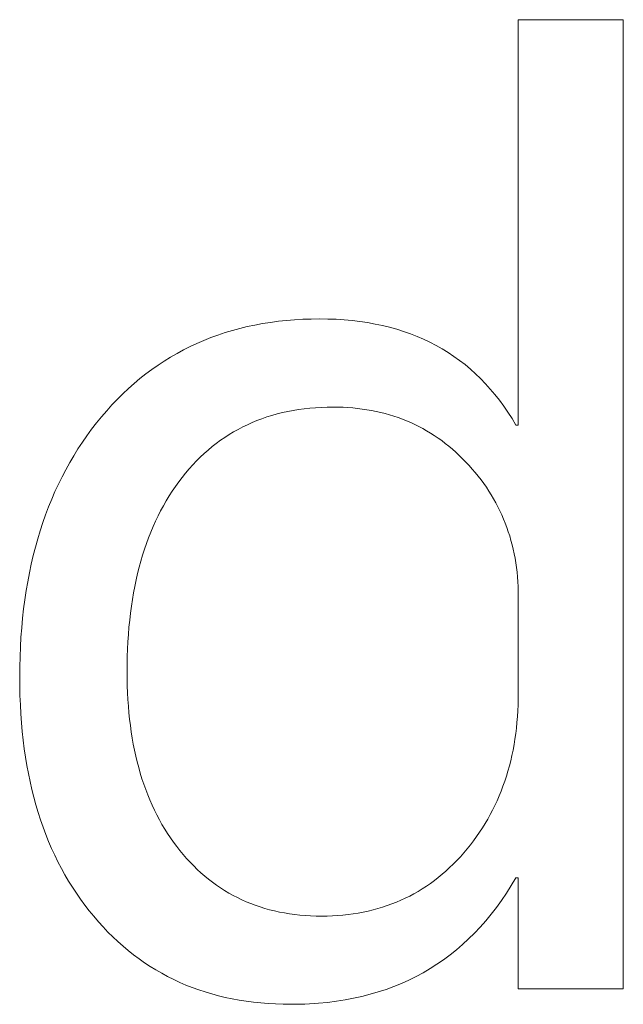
# Model space of a CAD drawing. Header units: centimetres. Extents: x -115 to 110, y -85 to 79.
# Tile 29 of 40: x 4.81 to 6.32, y -65.12 to -62.65. Entities that reach past the tile are written whole.
import ezdxf

# ---------------------------------------------------------------- set-up
doc = ezdxf.new("R2010")
doc.units = ezdxf.units.CM
doc.header["$MEASUREMENT"] = 0
doc.layers.add('Layer 1', color=7, linetype='Continuous')

msp = doc.modelspace()

# ---------------------------------------------------------------- linework, layer by layer
at = {"layer": 'Layer 1', "color": 250, "lineweight": 9}
for points, knots in [([(6.3181, -65.07664), (6.3181, -65.07664), (6.05517, -65.07664), (6.05517, -65.07664), (6.05517, -65.07664), (6.05517, -64.79821), (6.05517, -64.79821), (6.05517, -64.79821), (6.04928, -64.79821), (6.04928, -64.79821), (6.04928, -64.79821), (6.03766, -64.81772), (6.03766, -64.81772), (6.03766, -64.81772), (6.02566, -64.83661), (6.02566, -64.83661), (6.02566, -64.83661), (6.01327, -64.85488), (6.01327, -64.85488), (6.01327, -64.85488), (6.00049, -64.87253), (6.00049, -64.87253), (6.00049, -64.87253), (5.98732, -64.88956), (5.98732, -64.88956), (5.98732, -64.88956), (5.97377, -64.90597), (5.97377, -64.90597), (5.97377, -64.90597), (5.95983, -64.92176), (5.95983, -64.92176), (5.95983, -64.92176), (5.9455, -64.93693), (5.9455, -64.93693), (5.9455, -64.93693), (5.93079, -64.95147), (5.93079, -64.95147), (5.93079, -64.95147), (5.91569, -64.9654), (5.91569, -64.9654), (5.91569, -64.9654), (5.9002, -64.97871), (5.9002, -64.97871), (5.9002, -64.97871), (5.88432, -64.99139), (5.88432, -64.99139), (5.88432, -64.99139), (5.86805, -65.00346), (5.86805, -65.00346), (5.86805, -65.00346), (5.8514, -65.01491), (5.8514, -65.01491), (5.8514, -65.01491), (5.83436, -65.02573), (5.83436, -65.02573), (5.83436, -65.02573), (5.81693, -65.03594), (5.81693, -65.03594), (5.81693, -65.03594), (5.79912, -65.04553), (5.79912, -65.04553), (5.79912, -65.04553), (5.78091, -65.0545), (5.78091, -65.0545), (5.78091, -65.0545), (5.76232, -65.06285), (5.76232, -65.06285), (5.76232, -65.06285), (5.74334, -65.07058), (5.74334, -65.07058), (5.74334, -65.07058), (5.72397, -65.07769), (5.72397, -65.07769), (5.72397, -65.07769), (5.70421, -65.08418), (5.70421, -65.08418), (5.70421, -65.08418), (5.68407, -65.09005), (5.68407, -65.09005), (5.68407, -65.09005), (5.66353, -65.09531), (5.66353, -65.09531), (5.66353, -65.09531), (5.64261, -65.09994), (5.64261, -65.09994), (5.64261, -65.09994), (5.6213, -65.10396), (5.6213, -65.10396), (5.6213, -65.10396), (5.5996, -65.10736), (5.5996, -65.10736), (5.5996, -65.10736), (5.57752, -65.11014), (5.57752, -65.11014), (5.57752, -65.11014), (5.55504, -65.1123), (5.55504, -65.1123), (5.55504, -65.1123), (5.54366, -65.11315), (5.54366, -65.11315), (5.54366, -65.11315), (5.53218, -65.11385), (5.53218, -65.11385), (5.53218, -65.11385), (5.5206, -65.11439), (5.5206, -65.11439), (5.5206, -65.11439), (5.50893, -65.11477), (5.50893, -65.11477), (5.50893, -65.11477), (5.49715, -65.11501), (5.49715, -65.11501), (5.49715, -65.11501), (5.48528, -65.11508), (5.48528, -65.11508), (5.48528, -65.11508), (5.4661, -65.11487), (5.4661, -65.11487), (5.4661, -65.11487), (5.44717, -65.11423), (5.44717, -65.11423), (5.44717, -65.11423), (5.42847, -65.11315), (5.42847, -65.11315), (5.42847, -65.11315), (5.41001, -65.11165), (5.41001, -65.11165), (5.41001, -65.11165), (5.3918, -65.10972), (5.3918, -65.10972), (5.3918, -65.10972), (5.37383, -65.10736), (5.37383, -65.10736), (5.37383, -65.10736), (5.3561, -65.10457), (5.3561, -65.10457), (5.3561, -65.10457), (5.33862, -65.10135), (5.33862, -65.10135), (5.33862, -65.10135), (5.32137, -65.0977), (5.32137, -65.0977), (5.32137, -65.0977), (5.30437, -65.09362), (5.30437, -65.09362), (5.30437, -65.09362), (5.28762, -65.08911), (5.28762, -65.08911), (5.28762, -65.08911), (5.2711, -65.08416), (5.2711, -65.08416), (5.2711, -65.08416), (5.25483, -65.07879), (5.25483, -65.07879), (5.25483, -65.07879), (5.2388, -65.07299), (5.2388, -65.07299), (5.2388, -65.07299), (5.22301, -65.06675), (5.22301, -65.06675), (5.22301, -65.06675), (5.20747, -65.06009), (5.20747, -65.06009), (5.20747, -65.06009), (5.19217, -65.05299), (5.19217, -65.05299), (5.19217, -65.05299), (5.17712, -65.04546), (5.17712, -65.04546), (5.17712, -65.04546), (5.16231, -65.0375), (5.16231, -65.0375), (5.16231, -65.0375), (5.14774, -65.02911), (5.14774, -65.02911), (5.14774, -65.02911), (5.13341, -65.02028), (5.13341, -65.02028), (5.13341, -65.02028), (5.11933, -65.01102), (5.11933, -65.01102), (5.11933, -65.01102), (5.1055, -65.00133), (5.1055, -65.00133), (5.1055, -65.00133), (5.09191, -64.99121), (5.09191, -64.99121), (5.09191, -64.99121), (5.07856, -64.98065), (5.07856, -64.98065), (5.07856, -64.98065), (5.06546, -64.96967), (5.06546, -64.96967), (5.06546, -64.96967), (5.0526, -64.95824), (5.0526, -64.95824), (5.0526, -64.95824), (5.03999, -64.94639), (5.03999, -64.94639), (5.03999, -64.94639), (5.02762, -64.9341), (5.02762, -64.9341), (5.02762, -64.9341), (5.01549, -64.92138), (5.01549, -64.92138), (5.01549, -64.92138), (5.00361, -64.90822), (5.00361, -64.90822), (5.00361, -64.90822), (4.99198, -64.89463), (4.99198, -64.89463), (4.99198, -64.89463), (4.98059, -64.88075), (4.98059, -64.88075), (4.98059, -64.88075), (4.96956, -64.86656), (4.96956, -64.86656), (4.96956, -64.86656), (4.95889, -64.85206), (4.95889, -64.85206), (4.95889, -64.85206), (4.94858, -64.83724), (4.94858, -64.83724), (4.94858, -64.83724), (4.93863, -64.82211), (4.93863, -64.82211), (4.93863, -64.82211), (4.92905, -64.80666), (4.92905, -64.80666), (4.92905, -64.80666), (4.91982, -64.7909), (4.91982, -64.7909), (4.91982, -64.7909), (4.91095, -64.77482), (4.91095, -64.77482), (4.91095, -64.77482), (4.90244, -64.75844), (4.90244, -64.75844), (4.90244, -64.75844), (4.8943, -64.74174), (4.8943, -64.74174), (4.8943, -64.74174), (4.88651, -64.72472), (4.88651, -64.72472), (4.88651, -64.72472), (4.87909, -64.7074), (4.87909, -64.7074), (4.87909, -64.7074), (4.87202, -64.68976), (4.87202, -64.68976), (4.87202, -64.68976), (4.86532, -64.6718), (4.86532, -64.6718), (4.86532, -64.6718), (4.85898, -64.65354), (4.85898, -64.65354), (4.85898, -64.65354), (4.853, -64.63496), (4.853, -64.63496), (4.853, -64.63496), (4.84738, -64.61607), (4.84738, -64.61607), (4.84738, -64.61607), (4.84212, -64.59687), (4.84212, -64.59687), (4.84212, -64.59687), (4.83723, -64.57735), (4.83723, -64.57735), (4.83723, -64.57735), (4.8327, -64.55752), (4.8327, -64.55752), (4.8327, -64.55752), (4.82853, -64.53738), (4.82853, -64.53738), (4.82853, -64.53738), (4.82472, -64.51693), (4.82472, -64.51693), (4.82472, -64.51693), (4.82127, -64.49617), (4.82127, -64.49617), (4.82127, -64.49617), (4.81819, -64.4751), (4.81819, -64.4751), (4.81819, -64.4751), (4.81546, -64.45371), (4.81546, -64.45371), (4.81546, -64.45371), (4.8131, -64.43201), (4.8131, -64.43201), (4.8131, -64.43201), (4.81111, -64.41), (4.81111, -64.41), (4.81111, -64.41), (4.80947, -64.38768), (4.80947, -64.38768), (4.80947, -64.38768), (4.8082, -64.36505), (4.8082, -64.36505), (4.8082, -64.36505), (4.80729, -64.34211), (4.80729, -64.34211), (4.80729, -64.34211), (4.80675, -64.31885), (4.80675, -64.31885), (4.80675, -64.31885), (4.80657, -64.29529), (4.80657, -64.29529), (4.80657, -64.29529), (4.80677, -64.27004), (4.80677, -64.27004), (4.80677, -64.27004), (4.80737, -64.24512), (4.80737, -64.24512), (4.80737, -64.24512), (4.80837, -64.2205), (4.80837, -64.2205), (4.80837, -64.2205), (4.80978, -64.19621), (4.80978, -64.19621), (4.80978, -64.19621), (4.81158, -64.17223), (4.81158, -64.17223), (4.81158, -64.17223), (4.81379, -64.14857), (4.81379, -64.14857), (4.81379, -64.14857), (4.8164, -64.12523), (4.8164, -64.12523), (4.8164, -64.12523), (4.81941, -64.10221), (4.81941, -64.10221), (4.81941, -64.10221), (4.82281, -64.0795), (4.82281, -64.0795), (4.82281, -64.0795), (4.82662, -64.05711), (4.82662, -64.05711), (4.82662, -64.05711), (4.83083, -64.03503), (4.83083, -64.03503), (4.83083, -64.03503), (4.83544, -64.01327), (4.83544, -64.01327), (4.83544, -64.01327), (4.84045, -63.99182), (4.84045, -63.99182), (4.84045, -63.99182), (4.84586, -63.97069), (4.84586, -63.97069), (4.84586, -63.97069), (4.85167, -63.94988), (4.85167, -63.94988), (4.85167, -63.94988), (4.85788, -63.92938), (4.85788, -63.92938), (4.85788, -63.92938), (4.86449, -63.9092), (4.86449, -63.9092), (4.86449, -63.9092), (4.8715, -63.88933), (4.8715, -63.88933), (4.8715, -63.88933), (4.87891, -63.86978), (4.87891, -63.86978), (4.87891, -63.86978), (4.88672, -63.85054), (4.88672, -63.85054), (4.88672, -63.85054), (4.89492, -63.83162), (4.89492, -63.83162), (4.89492, -63.83162), (4.90353, -63.81301), (4.90353, -63.81301), (4.90353, -63.81301), (4.91254, -63.79471), (4.91254, -63.79471), (4.91254, -63.79471), (4.92194, -63.77673), (4.92194, -63.77673), (4.92194, -63.77673), (4.93174, -63.75907), (4.93174, -63.75907), (4.93174, -63.75907), (4.94194, -63.74171), (4.94194, -63.74171), (4.94194, -63.74171), (4.95254, -63.72467), (4.95254, -63.72467), (4.95254, -63.72467), (4.96354, -63.70794), (4.96354, -63.70794), (4.96354, -63.70794), (4.97494, -63.69153), (4.97494, -63.69153), (4.97494, -63.69153), (4.98673, -63.67543), (4.98673, -63.67543), (4.98673, -63.67543), (4.99893, -63.65964), (4.99893, -63.65964), (4.99893, -63.65964), (5.01152, -63.64417), (5.01152, -63.64417), (5.01152, -63.64417), (5.02447, -63.62909), (5.02447, -63.62909), (5.02447, -63.62909), (5.03769, -63.61449), (5.03769, -63.61449), (5.03769, -63.61449), (5.05117, -63.60037), (5.05117, -63.60037), (5.05117, -63.60037), (5.06491, -63.58673), (5.06491, -63.58673), (5.06491, -63.58673), (5.07893, -63.57357), (5.07893, -63.57357), (5.07893, -63.57357), (5.0932, -63.56088), (5.0932, -63.56088), (5.0932, -63.56088), (5.10775, -63.54868), (5.10775, -63.54868), (5.10775, -63.54868), (5.12255, -63.53696), (5.12255, -63.53696), (5.12255, -63.53696), (5.13763, -63.52571), (5.13763, -63.52571), (5.13763, -63.52571), (5.15297, -63.51495), (5.15297, -63.51495), (5.15297, -63.51495), (5.16857, -63.50466), (5.16857, -63.50466), (5.16857, -63.50466), (5.18444, -63.49486), (5.18444, -63.49486), (5.18444, -63.49486), (5.20057, -63.48553), (5.20057, -63.48553), (5.20057, -63.48553), (5.21697, -63.47668), (5.21697, -63.47668), (5.21697, -63.47668), (5.23364, -63.46831), (5.23364, -63.46831), (5.23364, -63.46831), (5.25057, -63.46042), (5.25057, -63.46042), (5.25057, -63.46042), (5.26776, -63.453), (5.26776, -63.453), (5.26776, -63.453), (5.28523, -63.44607), (5.28523, -63.44607), (5.28523, -63.44607), (5.30295, -63.43962), (5.30295, -63.43962), (5.30295, -63.43962), (5.32094, -63.43364), (5.32094, -63.43364), (5.32094, -63.43364), (5.3392, -63.42814), (5.3392, -63.42814), (5.3392, -63.42814), (5.35772, -63.42312), (5.35772, -63.42312), (5.35772, -63.42312), (5.37651, -63.41858), (5.37651, -63.41858), (5.37651, -63.41858), (5.39556, -63.41452), (5.39556, -63.41452), (5.39556, -63.41452), (5.41488, -63.41093), (5.41488, -63.41093), (5.41488, -63.41093), (5.43446, -63.40782), (5.43446, -63.40782), (5.43446, -63.40782), (5.45431, -63.40519), (5.45431, -63.40519), (5.45431, -63.40519), (5.47442, -63.40304), (5.47442, -63.40304), (5.47442, -63.40304), (5.4948, -63.40137), (5.4948, -63.40137), (5.4948, -63.40137), (5.51544, -63.40018), (5.51544, -63.40018), (5.51544, -63.40018), (5.53635, -63.39946), (5.53635, -63.39946), (5.53635, -63.39946), (5.55753, -63.39922), (5.55753, -63.39922), (5.55753, -63.39922), (5.57845, -63.39948), (5.57845, -63.39948), (5.57845, -63.39948), (5.59902, -63.40026), (5.59902, -63.40026), (5.59902, -63.40026), (5.61923, -63.40156), (5.61923, -63.40156), (5.61923, -63.40156), (5.63908, -63.40338), (5.63908, -63.40338), (5.63908, -63.40338), (5.65857, -63.40571), (5.65857, -63.40571), (5.65857, -63.40571), (5.6777, -63.40857), (5.6777, -63.40857), (5.6777, -63.40857), (5.69648, -63.41195), (5.69648, -63.41195), (5.69648, -63.41195), (5.7149, -63.41584), (5.7149, -63.41584), (5.7149, -63.41584), (5.73295, -63.42026), (5.73295, -63.42026), (5.73295, -63.42026), (5.75066, -63.42519), (5.75066, -63.42519), (5.75066, -63.42519), (5.768, -63.43064), (5.768, -63.43064), (5.768, -63.43064), (5.78498, -63.43662), (5.78498, -63.43662), (5.78498, -63.43662), (5.80161, -63.44311), (5.80161, -63.44311), (5.80161, -63.44311), (5.81787, -63.45012), (5.81787, -63.45012), (5.81787, -63.45012), (5.83378, -63.45764), (5.83378, -63.45764), (5.83378, -63.45764), (5.84933, -63.46569), (5.84933, -63.46569), (5.84933, -63.46569), (5.86452, -63.47426), (5.86452, -63.47426), (5.86452, -63.47426), (5.87935, -63.48334), (5.87935, -63.48334), (5.87935, -63.48334), (5.89382, -63.49294), (5.89382, -63.49294), (5.89382, -63.49294), (5.90794, -63.50306), (5.90794, -63.50306), (5.90794, -63.50306), (5.92169, -63.5137), (5.92169, -63.5137), (5.92169, -63.5137), (5.93509, -63.52486), (5.93509, -63.52486), (5.93509, -63.52486), (5.94812, -63.53654), (5.94812, -63.53654), (5.94812, -63.53654), (5.9608, -63.54873), (5.9608, -63.54873), (5.9608, -63.54873), (5.97312, -63.56145), (5.97312, -63.56145), (5.97312, -63.56145), (5.98508, -63.57468), (5.98508, -63.57468), (5.98508, -63.57468), (5.99668, -63.58843), (5.99668, -63.58843), (5.99668, -63.58843), (6.00792, -63.60269), (6.00792, -63.60269), (6.00792, -63.60269), (6.0188, -63.61748), (6.0188, -63.61748), (6.0188, -63.61748), (6.02932, -63.63278), (6.02932, -63.63278), (6.02932, -63.63278), (6.03948, -63.6486), (6.03948, -63.6486), (6.03948, -63.6486), (6.04928, -63.66494), (6.04928, -63.66494), (6.04928, -63.66494), (6.05517, -63.66494), (6.05517, -63.66494), (6.05517, -63.66494), (6.05517, -62.65012), (6.05517, -62.65012), (6.05517, -62.65012), (6.3181, -62.65012), (6.3181, -62.65012), (6.3181, -62.65012), (6.3181, -65.07664), (6.3181, -65.07664)], [0, 0, 0, 0, 0.0049505, 0.0049505, 0.0049505, 0.009901, 0.009901, 0.009901, 0.0148515, 0.0148515, 0.0148515, 0.019802, 0.019802, 0.019802, 0.0247525, 0.0247525, 0.0247525, 0.029703, 0.029703, 0.029703, 0.0346535, 0.0346535, 0.0346535, 0.039604, 0.039604, 0.039604, 0.0445545, 0.0445545, 0.0445545, 0.049505, 0.049505, 0.049505, 0.0544554, 0.0544554, 0.0544554, 0.0594059, 0.0594059, 0.0594059, 0.0643564, 0.0643564, 0.0643564, 0.0693069, 0.0693069, 0.0693069, 0.0742574, 0.0742574, 0.0742574, 0.0792079, 0.0792079, 0.0792079, 0.0841584, 0.0841584, 0.0841584, 0.0891089, 0.0891089, 0.0891089, 0.0940594, 0.0940594, 0.0940594, 0.0990099, 0.0990099, 0.0990099, 0.1039604, 0.1039604, 0.1039604, 0.1089109, 0.1089109, 0.1089109, 0.1138614, 0.1138614, 0.1138614, 0.1188119, 0.1188119, 0.1188119, 0.1237624, 0.1237624, 0.1237624, 0.1287129, 0.1287129, 0.1287129, 0.1336634, 0.1336634, 0.1336634, 0.1386139, 0.1386139, 0.1386139, 0.1435644, 0.1435644, 0.1435644, 0.1485149, 0.1485149, 0.1485149, 0.1534653, 0.1534653, 0.1534653, 0.1584158, 0.1584158, 0.1584158, 0.1633663, 0.1633663, 0.1633663, 0.1683168, 0.1683168, 0.1683168, 0.1732673, 0.1732673, 0.1732673, 0.1782178, 0.1782178, 0.1782178, 0.1831683, 0.1831683, 0.1831683, 0.1881188, 0.1881188, 0.1881188, 0.1930693, 0.1930693, 0.1930693, 0.1980198, 0.1980198, 0.1980198, 0.2029703, 0.2029703, 0.2029703, 0.2079208, 0.2079208, 0.2079208, 0.2128713, 0.2128713, 0.2128713, 0.2178218, 0.2178218, 0.2178218, 0.2227723, 0.2227723, 0.2227723, 0.2277228, 0.2277228, 0.2277228, 0.2326733, 0.2326733, 0.2326733, 0.2376238, 0.2376238, 0.2376238, 0.2425743, 0.2425743, 0.2425743, 0.2475248, 0.2475248, 0.2475248, 0.2524752, 0.2524752, 0.2524752, 0.2574257, 0.2574257, 0.2574257, 0.2623762, 0.2623762, 0.2623762, 0.2673267, 0.2673267, 0.2673267, 0.2722772, 0.2722772, 0.2722772, 0.2772277, 0.2772277, 0.2772277, 0.2821782, 0.2821782, 0.2821782, 0.2871287, 0.2871287, 0.2871287, 0.2920792, 0.2920792, 0.2920792, 0.2970297, 0.2970297, 0.2970297, 0.3019802, 0.3019802, 0.3019802, 0.3069307, 0.3069307, 0.3069307, 0.3118812, 0.3118812, 0.3118812, 0.3168317, 0.3168317, 0.3168317, 0.3217822, 0.3217822, 0.3217822, 0.3267327, 0.3267327, 0.3267327, 0.3316832, 0.3316832, 0.3316832, 0.3366337, 0.3366337, 0.3366337, 0.3415842, 0.3415842, 0.3415842, 0.3465347, 0.3465347, 0.3465347, 0.3514851, 0.3514851, 0.3514851, 0.3564356, 0.3564356, 0.3564356, 0.3613861, 0.3613861, 0.3613861, 0.3663366, 0.3663366, 0.3663366, 0.3712871, 0.3712871, 0.3712871, 0.3762376, 0.3762376, 0.3762376, 0.3811881, 0.3811881, 0.3811881, 0.3861386, 0.3861386, 0.3861386, 0.3910891, 0.3910891, 0.3910891, 0.3960396, 0.3960396, 0.3960396, 0.4009901, 0.4009901, 0.4009901, 0.4059406, 0.4059406, 0.4059406, 0.4108911, 0.4108911, 0.4108911, 0.4158416, 0.4158416, 0.4158416, 0.4207921, 0.4207921, 0.4207921, 0.4257426, 0.4257426, 0.4257426, 0.4306931, 0.4306931, 0.4306931, 0.4356436, 0.4356436, 0.4356436, 0.4405941, 0.4405941, 0.4405941, 0.4455446, 0.4455446, 0.4455446, 0.450495, 0.450495, 0.450495, 0.4554455, 0.4554455, 0.4554455, 0.460396, 0.460396, 0.460396, 0.4653465, 0.4653465, 0.4653465, 0.470297, 0.470297, 0.470297, 0.4752475, 0.4752475, 0.4752475, 0.480198, 0.480198, 0.480198, 0.4851485, 0.4851485, 0.4851485, 0.490099, 0.490099, 0.490099, 0.4950495, 0.4950495, 0.4950495, 0.5, 0.5, 0.5, 0.5049505, 0.5049505, 0.5049505, 0.509901, 0.509901, 0.509901, 0.5148515, 0.5148515, 0.5148515, 0.519802, 0.519802, 0.519802, 0.5247525, 0.5247525, 0.5247525, 0.529703, 0.529703, 0.529703, 0.5346535, 0.5346535, 0.5346535, 0.539604, 0.539604, 0.539604, 0.5445545, 0.5445545, 0.5445545, 0.549505, 0.549505, 0.549505, 0.5544554, 0.5544554, 0.5544554, 0.5594059, 0.5594059, 0.5594059, 0.5643564, 0.5643564, 0.5643564, 0.5693069, 0.5693069, 0.5693069, 0.5742574, 0.5742574, 0.5742574, 0.5792079, 0.5792079, 0.5792079, 0.5841584, 0.5841584, 0.5841584, 0.5891089, 0.5891089, 0.5891089, 0.5940594, 0.5940594, 0.5940594, 0.5990099, 0.5990099, 0.5990099, 0.6039604, 0.6039604, 0.6039604, 0.6089109, 0.6089109, 0.6089109, 0.6138614, 0.6138614, 0.6138614, 0.6188119, 0.6188119, 0.6188119, 0.6237624, 0.6237624, 0.6237624, 0.6287129, 0.6287129, 0.6287129, 0.6336634, 0.6336634, 0.6336634, 0.6386139, 0.6386139, 0.6386139, 0.6435644, 0.6435644, 0.6435644, 0.6485149, 0.6485149, 0.6485149, 0.6534653, 0.6534653, 0.6534653, 0.6584158, 0.6584158, 0.6584158, 0.6633663, 0.6633663, 0.6633663, 0.6683168, 0.6683168, 0.6683168, 0.6732673, 0.6732673, 0.6732673, 0.6782178, 0.6782178, 0.6782178, 0.6831683, 0.6831683, 0.6831683, 0.6881188, 0.6881188, 0.6881188, 0.6930693, 0.6930693, 0.6930693, 0.6980198, 0.6980198, 0.6980198, 0.7029703, 0.7029703, 0.7029703, 0.7079208, 0.7079208, 0.7079208, 0.7128713, 0.7128713, 0.7128713, 0.7178218, 0.7178218, 0.7178218, 0.7227723, 0.7227723, 0.7227723, 0.7277228, 0.7277228, 0.7277228, 0.7326733, 0.7326733, 0.7326733, 0.7376238, 0.7376238, 0.7376238, 0.7425743, 0.7425743, 0.7425743, 0.7475248, 0.7475248, 0.7475248, 0.7524752, 0.7524752, 0.7524752, 0.7574257, 0.7574257, 0.7574257, 0.7623762, 0.7623762, 0.7623762, 0.7673267, 0.7673267, 0.7673267, 0.7722772, 0.7722772, 0.7722772, 0.7772277, 0.7772277, 0.7772277, 0.7821782, 0.7821782, 0.7821782, 0.7871287, 0.7871287, 0.7871287, 0.7920792, 0.7920792, 0.7920792, 0.7970297, 0.7970297, 0.7970297, 0.8019802, 0.8019802, 0.8019802, 0.8069307, 0.8069307, 0.8069307, 0.8118812, 0.8118812, 0.8118812, 0.8168317, 0.8168317, 0.8168317, 0.8217822, 0.8217822, 0.8217822, 0.8267327, 0.8267327, 0.8267327, 0.8316832, 0.8316832, 0.8316832, 0.8366337, 0.8366337, 0.8366337, 0.8415842, 0.8415842, 0.8415842, 0.8465347, 0.8465347, 0.8465347, 0.8514851, 0.8514851, 0.8514851, 0.8564356, 0.8564356, 0.8564356, 0.8613861, 0.8613861, 0.8613861, 0.8663366, 0.8663366, 0.8663366, 0.8712871, 0.8712871, 0.8712871, 0.8762376, 0.8762376, 0.8762376, 0.8811881, 0.8811881, 0.8811881, 0.8861386, 0.8861386, 0.8861386, 0.8910891, 0.8910891, 0.8910891, 0.8960396, 0.8960396, 0.8960396, 0.9009901, 0.9009901, 0.9009901, 0.9059406, 0.9059406, 0.9059406, 0.9108911, 0.9108911, 0.9108911, 0.9158416, 0.9158416, 0.9158416, 0.9207921, 0.9207921, 0.9207921, 0.9257426, 0.9257426, 0.9257426, 0.9306931, 0.9306931, 0.9306931, 0.9356436, 0.9356436, 0.9356436, 0.9405941, 0.9405941, 0.9405941, 0.9455446, 0.9455446, 0.9455446, 0.950495, 0.950495, 0.950495, 0.9554455, 0.9554455, 0.9554455, 0.960396, 0.960396, 0.960396, 0.9653465, 0.9653465, 0.9653465, 0.970297, 0.970297, 0.970297, 0.9752475, 0.9752475, 0.9752475, 0.980198, 0.980198, 0.980198, 0.9851485, 0.9851485, 0.9851485, 0.990099, 0.990099, 0.990099, 0.9950495, 0.9950495, 0.9950495, 1, 1, 1, 1]), ([(6.05517, -64.3359), (6.05517, -64.3359), (6.05517, -64.09375), (6.05517, -64.09375), (6.05517, -64.09375), (6.05504, -64.08143), (6.05504, -64.08143), (6.05504, -64.08143), (6.05466, -64.06922), (6.05466, -64.06922), (6.05466, -64.06922), (6.05402, -64.05713), (6.05402, -64.05713), (6.05402, -64.05713), (6.05312, -64.04515), (6.05312, -64.04515), (6.05312, -64.04515), (6.05197, -64.03329), (6.05197, -64.03329), (6.05197, -64.03329), (6.05056, -64.02155), (6.05056, -64.02155), (6.05056, -64.02155), (6.04889, -64.00993), (6.04889, -64.00993), (6.04889, -64.00993), (6.04697, -63.99842), (6.04697, -63.99842), (6.04697, -63.99842), (6.0448, -63.98703), (6.0448, -63.98703), (6.0448, -63.98703), (6.04236, -63.97575), (6.04236, -63.97575), (6.04236, -63.97575), (6.03967, -63.9646), (6.03967, -63.9646), (6.03967, -63.9646), (6.03673, -63.95356), (6.03673, -63.95356), (6.03673, -63.95356), (6.03353, -63.94264), (6.03353, -63.94264), (6.03353, -63.94264), (6.03007, -63.93184), (6.03007, -63.93184), (6.03007, -63.93184), (6.02635, -63.92115), (6.02635, -63.92115), (6.02635, -63.92115), (6.02238, -63.91058), (6.02238, -63.91058), (6.02238, -63.91058), (6.01816, -63.90013), (6.01816, -63.90013), (6.01816, -63.90013), (6.01367, -63.8898), (6.01367, -63.8898), (6.01367, -63.8898), (6.00894, -63.87959), (6.00894, -63.87959), (6.00894, -63.87959), (6.00394, -63.8695), (6.00394, -63.8695), (6.00394, -63.8695), (5.99869, -63.85952), (5.99869, -63.85952), (5.99869, -63.85952), (5.99318, -63.84966), (5.99318, -63.84966), (5.99318, -63.84966), (5.98742, -63.83992), (5.98742, -63.83992), (5.98742, -63.83992), (5.9814, -63.83031), (5.9814, -63.83031), (5.9814, -63.83031), (5.97512, -63.8208), (5.97512, -63.8208), (5.97512, -63.8208), (5.96859, -63.81142), (5.96859, -63.81142), (5.96859, -63.81142), (5.9618, -63.80216), (5.9618, -63.80216), (5.9618, -63.80216), (5.95476, -63.79302), (5.95476, -63.79302), (5.95476, -63.79302), (5.94746, -63.784), (5.94746, -63.784), (5.94746, -63.784), (5.9399, -63.77509), (5.9399, -63.77509), (5.9399, -63.77509), (5.93209, -63.76631), (5.93209, -63.76631), (5.93209, -63.76631), (5.92402, -63.75764), (5.92402, -63.75764), (5.92402, -63.75764), (5.91575, -63.74917), (5.91575, -63.74917), (5.91575, -63.74917), (5.90735, -63.74097), (5.90735, -63.74097), (5.90735, -63.74097), (5.89881, -63.73304), (5.89881, -63.73304), (5.89881, -63.73304), (5.89014, -63.72538), (5.89014, -63.72538), (5.89014, -63.72538), (5.88133, -63.71799), (5.88133, -63.71799), (5.88133, -63.71799), (5.87238, -63.71086), (5.87238, -63.71086), (5.87238, -63.71086), (5.86329, -63.704), (5.86329, -63.704), (5.86329, -63.704), (5.85407, -63.69742), (5.85407, -63.69742), (5.85407, -63.69742), (5.84471, -63.6911), (5.84471, -63.6911), (5.84471, -63.6911), (5.83521, -63.68505), (5.83521, -63.68505), (5.83521, -63.68505), (5.82558, -63.67927), (5.82558, -63.67927), (5.82558, -63.67927), (5.81581, -63.67376), (5.81581, -63.67376), (5.81581, -63.67376), (5.8059, -63.66851), (5.8059, -63.66851), (5.8059, -63.66851), (5.79585, -63.66354), (5.79585, -63.66354), (5.79585, -63.66354), (5.78567, -63.65883), (5.78567, -63.65883), (5.78567, -63.65883), (5.77534, -63.6544), (5.77534, -63.6544), (5.77534, -63.6544), (5.76488, -63.65023), (5.76488, -63.65023), (5.76488, -63.65023), (5.75428, -63.64633), (5.75428, -63.64633), (5.75428, -63.64633), (5.74355, -63.6427), (5.74355, -63.6427), (5.74355, -63.6427), (5.73267, -63.63934), (5.73267, -63.63934), (5.73267, -63.63934), (5.72166, -63.63625), (5.72166, -63.63625), (5.72166, -63.63625), (5.71051, -63.63342), (5.71051, -63.63342), (5.71051, -63.63342), (5.69921, -63.63087), (5.69921, -63.63087), (5.69921, -63.63087), (5.68778, -63.62858), (5.68778, -63.62858), (5.68778, -63.62858), (5.67621, -63.62657), (5.67621, -63.62657), (5.67621, -63.62657), (5.66451, -63.62482), (5.66451, -63.62482), (5.66451, -63.62482), (5.65266, -63.62334), (5.65266, -63.62334), (5.65266, -63.62334), (5.64067, -63.62213), (5.64067, -63.62213), (5.64067, -63.62213), (5.62854, -63.62119), (5.62854, -63.62119), (5.62854, -63.62119), (5.61628, -63.62052), (5.61628, -63.62052), (5.61628, -63.62052), (5.60387, -63.62011), (5.60387, -63.62011), (5.60387, -63.62011), (5.59133, -63.61998), (5.59133, -63.61998), (5.59133, -63.61998), (5.57643, -63.62015), (5.57643, -63.62015), (5.57643, -63.62015), (5.56173, -63.62067), (5.56173, -63.62067), (5.56173, -63.62067), (5.54722, -63.62152), (5.54722, -63.62152), (5.54722, -63.62152), (5.53292, -63.62273), (5.53292, -63.62273), (5.53292, -63.62273), (5.51881, -63.62427), (5.51881, -63.62427), (5.51881, -63.62427), (5.5049, -63.62616), (5.5049, -63.62616), (5.5049, -63.62616), (5.49119, -63.62839), (5.49119, -63.62839), (5.49119, -63.62839), (5.47768, -63.63097), (5.47768, -63.63097), (5.47768, -63.63097), (5.46437, -63.63389), (5.46437, -63.63389), (5.46437, -63.63389), (5.45126, -63.63716), (5.45126, -63.63716), (5.45126, -63.63716), (5.43834, -63.64076), (5.43834, -63.64076), (5.43834, -63.64076), (5.42563, -63.64472), (5.42563, -63.64472), (5.42563, -63.64472), (5.41311, -63.64901), (5.41311, -63.64901), (5.41311, -63.64901), (5.4008, -63.65365), (5.4008, -63.65365), (5.4008, -63.65365), (5.38868, -63.65864), (5.38868, -63.65864), (5.38868, -63.65864), (5.37676, -63.66397), (5.37676, -63.66397), (5.37676, -63.66397), (5.36505, -63.66964), (5.36505, -63.66964), (5.36505, -63.66964), (5.35353, -63.67566), (5.35353, -63.67566), (5.35353, -63.67566), (5.34222, -63.68202), (5.34222, -63.68202), (5.34222, -63.68202), (5.3311, -63.68873), (5.3311, -63.68873), (5.3311, -63.68873), (5.32018, -63.69578), (5.32018, -63.69578), (5.32018, -63.69578), (5.30947, -63.70317), (5.30947, -63.70317), (5.30947, -63.70317), (5.29895, -63.71092), (5.29895, -63.71092), (5.29895, -63.71092), (5.28864, -63.719), (5.28864, -63.719), (5.28864, -63.719), (5.27852, -63.72743), (5.27852, -63.72743), (5.27852, -63.72743), (5.26861, -63.7362), (5.26861, -63.7362), (5.26861, -63.7362), (5.2589, -63.74532), (5.2589, -63.74532), (5.2589, -63.74532), (5.24939, -63.75479), (5.24939, -63.75479), (5.24939, -63.75479), (5.24008, -63.7646), (5.24008, -63.7646), (5.24008, -63.7646), (5.23097, -63.77475), (5.23097, -63.77475), (5.23097, -63.77475), (5.22207, -63.78525), (5.22207, -63.78525), (5.22207, -63.78525), (5.21336, -63.7961), (5.21336, -63.7961), (5.21336, -63.7961), (5.20486, -63.80722), (5.20486, -63.80722), (5.20486, -63.80722), (5.19664, -63.8186), (5.19664, -63.8186), (5.19664, -63.8186), (5.18868, -63.83025), (5.18868, -63.83025), (5.18868, -63.83025), (5.18099, -63.84217), (5.18099, -63.84217), (5.18099, -63.84217), (5.17358, -63.85435), (5.17358, -63.85435), (5.17358, -63.85435), (5.16643, -63.86679), (5.16643, -63.86679), (5.16643, -63.86679), (5.15956, -63.8795), (5.15956, -63.8795), (5.15956, -63.8795), (5.15295, -63.89247), (5.15295, -63.89247), (5.15295, -63.89247), (5.14662, -63.90571), (5.14662, -63.90571), (5.14662, -63.90571), (5.14056, -63.91921), (5.14056, -63.91921), (5.14056, -63.91921), (5.13476, -63.93298), (5.13476, -63.93298), (5.13476, -63.93298), (5.12924, -63.94701), (5.12924, -63.94701), (5.12924, -63.94701), (5.12398, -63.96131), (5.12398, -63.96131), (5.12398, -63.96131), (5.119, -63.97586), (5.119, -63.97586), (5.119, -63.97586), (5.11429, -63.99069), (5.11429, -63.99069), (5.11429, -63.99069), (5.10984, -64.00577), (5.10984, -64.00577), (5.10984, -64.00577), (5.10567, -64.02112), (5.10567, -64.02112), (5.10567, -64.02112), (5.10176, -64.03673), (5.10176, -64.03673), (5.10176, -64.03673), (5.09813, -64.05261), (5.09813, -64.05261), (5.09813, -64.05261), (5.09476, -64.06875), (5.09476, -64.06875), (5.09476, -64.06875), (5.09167, -64.08515), (5.09167, -64.08515), (5.09167, -64.08515), (5.08884, -64.10181), (5.08884, -64.10181), (5.08884, -64.10181), (5.08628, -64.11874), (5.08628, -64.11874), (5.08628, -64.11874), (5.08399, -64.13593), (5.08399, -64.13593), (5.08399, -64.13593), (5.08198, -64.15338), (5.08198, -64.15338), (5.08198, -64.15338), (5.08023, -64.17109), (5.08023, -64.17109), (5.08023, -64.17109), (5.07875, -64.18907), (5.07875, -64.18907), (5.07875, -64.18907), (5.07754, -64.20731), (5.07754, -64.20731), (5.07754, -64.20731), (5.0766, -64.22581), (5.0766, -64.22581), (5.0766, -64.22581), (5.07592, -64.24458), (5.07592, -64.24458), (5.07592, -64.24458), (5.07552, -64.2636), (5.07552, -64.2636), (5.07552, -64.2636), (5.07538, -64.28289), (5.07538, -64.28289), (5.07538, -64.28289), (5.07551, -64.3005), (5.07551, -64.3005), (5.07551, -64.3005), (5.0759, -64.31788), (5.0759, -64.31788), (5.0759, -64.31788), (5.07655, -64.33503), (5.07655, -64.33503), (5.07655, -64.33503), (5.07746, -64.35194), (5.07746, -64.35194), (5.07746, -64.35194), (5.07863, -64.36862), (5.07863, -64.36862), (5.07863, -64.36862), (5.08006, -64.38506), (5.08006, -64.38506), (5.08006, -64.38506), (5.08174, -64.40127), (5.08174, -64.40127), (5.08174, -64.40127), (5.08369, -64.41724), (5.08369, -64.41724), (5.08369, -64.41724), (5.08589, -64.43298), (5.08589, -64.43298), (5.08589, -64.43298), (5.08836, -64.44848), (5.08836, -64.44848), (5.08836, -64.44848), (5.09108, -64.46375), (5.09108, -64.46375), (5.09108, -64.46375), (5.09406, -64.47879), (5.09406, -64.47879), (5.09406, -64.47879), (5.0973, -64.49359), (5.0973, -64.49359), (5.0973, -64.49359), (5.10079, -64.50816), (5.10079, -64.50816), (5.10079, -64.50816), (5.10455, -64.52249), (5.10455, -64.52249), (5.10455, -64.52249), (5.10856, -64.53659), (5.10856, -64.53659), (5.10856, -64.53659), (5.11283, -64.55046), (5.11283, -64.55046), (5.11283, -64.55046), (5.11736, -64.56409), (5.11736, -64.56409), (5.11736, -64.56409), (5.12215, -64.57748), (5.12215, -64.57748), (5.12215, -64.57748), (5.12719, -64.59064), (5.12719, -64.59064), (5.12719, -64.59064), (5.1325, -64.60357), (5.1325, -64.60357), (5.1325, -64.60357), (5.13806, -64.61626), (5.13806, -64.61626), (5.13806, -64.61626), (5.14387, -64.62872), (5.14387, -64.62872), (5.14387, -64.62872), (5.14995, -64.64094), (5.14995, -64.64094), (5.14995, -64.64094), (5.15628, -64.65293), (5.15628, -64.65293), (5.15628, -64.65293), (5.16287, -64.66469), (5.16287, -64.66469), (5.16287, -64.66469), (5.16971, -64.67621), (5.16971, -64.67621), (5.16971, -64.67621), (5.17681, -64.6875), (5.17681, -64.6875), (5.17681, -64.6875), (5.18417, -64.69855), (5.18417, -64.69855), (5.18417, -64.69855), (5.19178, -64.70937), (5.19178, -64.70937), (5.19178, -64.70937), (5.19966, -64.71995), (5.19966, -64.71995), (5.19966, -64.71995), (5.20778, -64.7303), (5.20778, -64.7303), (5.20778, -64.7303), (5.21613, -64.7404), (5.21613, -64.7404), (5.21613, -64.7404), (5.22465, -64.75018), (5.22465, -64.75018), (5.22465, -64.75018), (5.23335, -64.75964), (5.23335, -64.75964), (5.23335, -64.75964), (5.24223, -64.76877), (5.24223, -64.76877), (5.24223, -64.76877), (5.25128, -64.77759), (5.25128, -64.77759), (5.25128, -64.77759), (5.26051, -64.78608), (5.26051, -64.78608), (5.26051, -64.78608), (5.26992, -64.79425), (5.26992, -64.79425), (5.26992, -64.79425), (5.27951, -64.8021), (5.27951, -64.8021), (5.27951, -64.8021), (5.28928, -64.80963), (5.28928, -64.80963), (5.28928, -64.80963), (5.29922, -64.81684), (5.29922, -64.81684), (5.29922, -64.81684), (5.30934, -64.82373), (5.30934, -64.82373), (5.30934, -64.82373), (5.31963, -64.83029), (5.31963, -64.83029), (5.31963, -64.83029), (5.3301, -64.83654), (5.3301, -64.83654), (5.3301, -64.83654), (5.34075, -64.84247), (5.34075, -64.84247), (5.34075, -64.84247), (5.35158, -64.84807), (5.35158, -64.84807), (5.35158, -64.84807), (5.36258, -64.85335), (5.36258, -64.85335), (5.36258, -64.85335), (5.37376, -64.85832), (5.37376, -64.85832), (5.37376, -64.85832), (5.38511, -64.86296), (5.38511, -64.86296), (5.38511, -64.86296), (5.39664, -64.86728), (5.39664, -64.86728), (5.39664, -64.86728), (5.40835, -64.87128), (5.40835, -64.87128), (5.40835, -64.87128), (5.42023, -64.87496), (5.42023, -64.87496), (5.42023, -64.87496), (5.43228, -64.87832), (5.43228, -64.87832), (5.43228, -64.87832), (5.44452, -64.88136), (5.44452, -64.88136), (5.44452, -64.88136), (5.45692, -64.88408), (5.45692, -64.88408), (5.45692, -64.88408), (5.46951, -64.88648), (5.46951, -64.88648), (5.46951, -64.88648), (5.48227, -64.88856), (5.48227, -64.88856), (5.48227, -64.88856), (5.4952, -64.89032), (5.4952, -64.89032), (5.4952, -64.89032), (5.50831, -64.89176), (5.50831, -64.89176), (5.50831, -64.89176), (5.52159, -64.89288), (5.52159, -64.89288), (5.52159, -64.89288), (5.53505, -64.89368), (5.53505, -64.89368), (5.53505, -64.89368), (5.54868, -64.89416), (5.54868, -64.89416), (5.54868, -64.89416), (5.56249, -64.89432), (5.56249, -64.89432), (5.56249, -64.89432), (5.57613, -64.89416), (5.57613, -64.89416), (5.57613, -64.89416), (5.5896, -64.8937), (5.5896, -64.8937), (5.5896, -64.8937), (5.60291, -64.89292), (5.60291, -64.89292), (5.60291, -64.89292), (5.61606, -64.89184), (5.61606, -64.89184), (5.61606, -64.89184), (5.62905, -64.89044), (5.62905, -64.89044), (5.62905, -64.89044), (5.64187, -64.88873), (5.64187, -64.88873), (5.64187, -64.88873), (5.65453, -64.88671), (5.65453, -64.88671), (5.65453, -64.88671), (5.66703, -64.88439), (5.66703, -64.88439), (5.66703, -64.88439), (5.67937, -64.88175), (5.67937, -64.88175), (5.67937, -64.88175), (5.69154, -64.87881), (5.69154, -64.87881), (5.69154, -64.87881), (5.70356, -64.87555), (5.70356, -64.87555), (5.70356, -64.87555), (5.71541, -64.87198), (5.71541, -64.87198), (5.71541, -64.87198), (5.7271, -64.86811), (5.7271, -64.86811), (5.7271, -64.86811), (5.73862, -64.86393), (5.73862, -64.86393), (5.73862, -64.86393), (5.74999, -64.85943), (5.74999, -64.85943), (5.74999, -64.85943), (5.7612, -64.85463), (5.7612, -64.85463), (5.7612, -64.85463), (5.77224, -64.84952), (5.77224, -64.84952), (5.77224, -64.84952), (5.78313, -64.8441), (5.78313, -64.8441), (5.78313, -64.8441), (5.79385, -64.83837), (5.79385, -64.83837), (5.79385, -64.83837), (5.80442, -64.83234), (5.80442, -64.83234), (5.80442, -64.83234), (5.81482, -64.82599), (5.81482, -64.82599), (5.81482, -64.82599), (5.82506, -64.81934), (5.82506, -64.81934), (5.82506, -64.81934), (5.83515, -64.81238), (5.83515, -64.81238), (5.83515, -64.81238), (5.84507, -64.80511), (5.84507, -64.80511), (5.84507, -64.80511), (5.85484, -64.79753), (5.85484, -64.79753), (5.85484, -64.79753), (5.86444, -64.78965), (5.86444, -64.78965), (5.86444, -64.78965), (5.87389, -64.78145), (5.87389, -64.78145), (5.87389, -64.78145), (5.88318, -64.77295), (5.88318, -64.77295), (5.88318, -64.77295), (5.89231, -64.76415), (5.89231, -64.76415), (5.89231, -64.76415), (5.90128, -64.75503), (5.90128, -64.75503), (5.90128, -64.75503), (5.91009, -64.74561), (5.91009, -64.74561), (5.91009, -64.74561), (5.91874, -64.73588), (5.91874, -64.73588), (5.91874, -64.73588), (5.92716, -64.72591), (5.92716, -64.72591), (5.92716, -64.72591), (5.9353, -64.71578), (5.9353, -64.71578), (5.9353, -64.71578), (5.94317, -64.70548), (5.94317, -64.70548), (5.94317, -64.70548), (5.95078, -64.69501), (5.95078, -64.69501), (5.95078, -64.69501), (5.95812, -64.68438), (5.95812, -64.68438), (5.95812, -64.68438), (5.96519, -64.67358), (5.96519, -64.67358), (5.96519, -64.67358), (5.97199, -64.66262), (5.97199, -64.66262), (5.97199, -64.66262), (5.97852, -64.65149), (5.97852, -64.65149), (5.97852, -64.65149), (5.98478, -64.6402), (5.98478, -64.6402), (5.98478, -64.6402), (5.99078, -64.62875), (5.99078, -64.62875), (5.99078, -64.62875), (5.99651, -64.61713), (5.99651, -64.61713), (5.99651, -64.61713), (6.00197, -64.60535), (6.00197, -64.60535), (6.00197, -64.60535), (6.00717, -64.5934), (6.00717, -64.5934), (6.00717, -64.5934), (6.01209, -64.58129), (6.01209, -64.58129), (6.01209, -64.58129), (6.01675, -64.56902), (6.01675, -64.56902), (6.01675, -64.56902), (6.02114, -64.55659), (6.02114, -64.55659), (6.02114, -64.55659), (6.02527, -64.54399), (6.02527, -64.54399), (6.02527, -64.54399), (6.02913, -64.53124), (6.02913, -64.53124), (6.02913, -64.53124), (6.03272, -64.51832), (6.03272, -64.51832), (6.03272, -64.51832), (6.03604, -64.50524), (6.03604, -64.50524), (6.03604, -64.50524), (6.0391, -64.49201), (6.0391, -64.49201), (6.0391, -64.49201), (6.04189, -64.47861), (6.04189, -64.47861), (6.04189, -64.47861), (6.04441, -64.46505), (6.04441, -64.46505), (6.04441, -64.46505), (6.04667, -64.45133), (6.04667, -64.45133), (6.04667, -64.45133), (6.04867, -64.43746), (6.04867, -64.43746), (6.04867, -64.43746), (6.05039, -64.42342), (6.05039, -64.42342), (6.05039, -64.42342), (6.05185, -64.40923), (6.05185, -64.40923), (6.05185, -64.40923), (6.05305, -64.39488), (6.05305, -64.39488), (6.05305, -64.39488), (6.05398, -64.38037), (6.05398, -64.38037), (6.05398, -64.38037), (6.05464, -64.36571), (6.05464, -64.36571), (6.05464, -64.36571), (6.05504, -64.35088), (6.05504, -64.35088), (6.05504, -64.35088), (6.05517, -64.3359), (6.05517, -64.3359)], [0, 0, 0, 0, 0.0038911, 0.0038911, 0.0038911, 0.0077821, 0.0077821, 0.0077821, 0.0116732, 0.0116732, 0.0116732, 0.0155642, 0.0155642, 0.0155642, 0.0194553, 0.0194553, 0.0194553, 0.0233463, 0.0233463, 0.0233463, 0.0272374, 0.0272374, 0.0272374, 0.0311284, 0.0311284, 0.0311284, 0.0350195, 0.0350195, 0.0350195, 0.0389105, 0.0389105, 0.0389105, 0.0428016, 0.0428016, 0.0428016, 0.0466926, 0.0466926, 0.0466926, 0.0505837, 0.0505837, 0.0505837, 0.0544747, 0.0544747, 0.0544747, 0.0583658, 0.0583658, 0.0583658, 0.0622568, 0.0622568, 0.0622568, 0.0661479, 0.0661479, 0.0661479, 0.0700389, 0.0700389, 0.0700389, 0.07393, 0.07393, 0.07393, 0.077821, 0.077821, 0.077821, 0.0817121, 0.0817121, 0.0817121, 0.0856031, 0.0856031, 0.0856031, 0.0894942, 0.0894942, 0.0894942, 0.0933852, 0.0933852, 0.0933852, 0.0972763, 0.0972763, 0.0972763, 0.1011673, 0.1011673, 0.1011673, 0.1050584, 0.1050584, 0.1050584, 0.1089494, 0.1089494, 0.1089494, 0.1128405, 0.1128405, 0.1128405, 0.1167315, 0.1167315, 0.1167315, 0.1206226, 0.1206226, 0.1206226, 0.1245136, 0.1245136, 0.1245136, 0.1284047, 0.1284047, 0.1284047, 0.1322957, 0.1322957, 0.1322957, 0.1361868, 0.1361868, 0.1361868, 0.1400778, 0.1400778, 0.1400778, 0.1439689, 0.1439689, 0.1439689, 0.1478599, 0.1478599, 0.1478599, 0.151751, 0.151751, 0.151751, 0.155642, 0.155642, 0.155642, 0.1595331, 0.1595331, 0.1595331, 0.1634241, 0.1634241, 0.1634241, 0.1673152, 0.1673152, 0.1673152, 0.1712062, 0.1712062, 0.1712062, 0.1750973, 0.1750973, 0.1750973, 0.1789883, 0.1789883, 0.1789883, 0.1828794, 0.1828794, 0.1828794, 0.1867704, 0.1867704, 0.1867704, 0.1906615, 0.1906615, 0.1906615, 0.1945525, 0.1945525, 0.1945525, 0.1984436, 0.1984436, 0.1984436, 0.2023346, 0.2023346, 0.2023346, 0.2062257, 0.2062257, 0.2062257, 0.2101167, 0.2101167, 0.2101167, 0.2140078, 0.2140078, 0.2140078, 0.2178988, 0.2178988, 0.2178988, 0.2217899, 0.2217899, 0.2217899, 0.2256809, 0.2256809, 0.2256809, 0.229572, 0.229572, 0.229572, 0.233463, 0.233463, 0.233463, 0.2373541, 0.2373541, 0.2373541, 0.2412451, 0.2412451, 0.2412451, 0.2451362, 0.2451362, 0.2451362, 0.2490272, 0.2490272, 0.2490272, 0.2529183, 0.2529183, 0.2529183, 0.2568093, 0.2568093, 0.2568093, 0.2607004, 0.2607004, 0.2607004, 0.2645914, 0.2645914, 0.2645914, 0.2684825, 0.2684825, 0.2684825, 0.2723735, 0.2723735, 0.2723735, 0.2762646, 0.2762646, 0.2762646, 0.2801556, 0.2801556, 0.2801556, 0.2840467, 0.2840467, 0.2840467, 0.2879377, 0.2879377, 0.2879377, 0.2918288, 0.2918288, 0.2918288, 0.2957198, 0.2957198, 0.2957198, 0.2996109, 0.2996109, 0.2996109, 0.3035019, 0.3035019, 0.3035019, 0.307393, 0.307393, 0.307393, 0.311284, 0.311284, 0.311284, 0.3151751, 0.3151751, 0.3151751, 0.3190661, 0.3190661, 0.3190661, 0.3229572, 0.3229572, 0.3229572, 0.3268482, 0.3268482, 0.3268482, 0.3307393, 0.3307393, 0.3307393, 0.3346304, 0.3346304, 0.3346304, 0.3385214, 0.3385214, 0.3385214, 0.3424125, 0.3424125, 0.3424125, 0.3463035, 0.3463035, 0.3463035, 0.3501946, 0.3501946, 0.3501946, 0.3540856, 0.3540856, 0.3540856, 0.3579767, 0.3579767, 0.3579767, 0.3618677, 0.3618677, 0.3618677, 0.3657588, 0.3657588, 0.3657588, 0.3696498, 0.3696498, 0.3696498, 0.3735409, 0.3735409, 0.3735409, 0.3774319, 0.3774319, 0.3774319, 0.381323, 0.381323, 0.381323, 0.385214, 0.385214, 0.385214, 0.3891051, 0.3891051, 0.3891051, 0.3929961, 0.3929961, 0.3929961, 0.3968872, 0.3968872, 0.3968872, 0.4007782, 0.4007782, 0.4007782, 0.4046693, 0.4046693, 0.4046693, 0.4085603, 0.4085603, 0.4085603, 0.4124514, 0.4124514, 0.4124514, 0.4163424, 0.4163424, 0.4163424, 0.4202335, 0.4202335, 0.4202335, 0.4241245, 0.4241245, 0.4241245, 0.4280156, 0.4280156, 0.4280156, 0.4319066, 0.4319066, 0.4319066, 0.4357977, 0.4357977, 0.4357977, 0.4396887, 0.4396887, 0.4396887, 0.4435798, 0.4435798, 0.4435798, 0.4474708, 0.4474708, 0.4474708, 0.4513619, 0.4513619, 0.4513619, 0.4552529, 0.4552529, 0.4552529, 0.459144, 0.459144, 0.459144, 0.463035, 0.463035, 0.463035, 0.4669261, 0.4669261, 0.4669261, 0.4708171, 0.4708171, 0.4708171, 0.4747082, 0.4747082, 0.4747082, 0.4785992, 0.4785992, 0.4785992, 0.4824903, 0.4824903, 0.4824903, 0.4863813, 0.4863813, 0.4863813, 0.4902724, 0.4902724, 0.4902724, 0.4941634, 0.4941634, 0.4941634, 0.4980545, 0.4980545, 0.4980545, 0.5019455, 0.5019455, 0.5019455, 0.5058366, 0.5058366, 0.5058366, 0.5097276, 0.5097276, 0.5097276, 0.5136187, 0.5136187, 0.5136187, 0.5175097, 0.5175097, 0.5175097, 0.5214008, 0.5214008, 0.5214008, 0.5252918, 0.5252918, 0.5252918, 0.5291829, 0.5291829, 0.5291829, 0.5330739, 0.5330739, 0.5330739, 0.536965, 0.536965, 0.536965, 0.540856, 0.540856, 0.540856, 0.5447471, 0.5447471, 0.5447471, 0.5486381, 0.5486381, 0.5486381, 0.5525292, 0.5525292, 0.5525292, 0.5564202, 0.5564202, 0.5564202, 0.5603113, 0.5603113, 0.5603113, 0.5642023, 0.5642023, 0.5642023, 0.5680934, 0.5680934, 0.5680934, 0.5719844, 0.5719844, 0.5719844, 0.5758755, 0.5758755, 0.5758755, 0.5797665, 0.5797665, 0.5797665, 0.5836576, 0.5836576, 0.5836576, 0.5875486, 0.5875486, 0.5875486, 0.5914397, 0.5914397, 0.5914397, 0.5953307, 0.5953307, 0.5953307, 0.5992218, 0.5992218, 0.5992218, 0.6031128, 0.6031128, 0.6031128, 0.6070039, 0.6070039, 0.6070039, 0.6108949, 0.6108949, 0.6108949, 0.614786, 0.614786, 0.614786, 0.618677, 0.618677, 0.618677, 0.6225681, 0.6225681, 0.6225681, 0.6264591, 0.6264591, 0.6264591, 0.6303502, 0.6303502, 0.6303502, 0.6342412, 0.6342412, 0.6342412, 0.6381323, 0.6381323, 0.6381323, 0.6420233, 0.6420233, 0.6420233, 0.6459144, 0.6459144, 0.6459144, 0.6498054, 0.6498054, 0.6498054, 0.6536965, 0.6536965, 0.6536965, 0.6575875, 0.6575875, 0.6575875, 0.6614786, 0.6614786, 0.6614786, 0.6653696, 0.6653696, 0.6653696, 0.6692607, 0.6692607, 0.6692607, 0.6731518, 0.6731518, 0.6731518, 0.6770428, 0.6770428, 0.6770428, 0.6809339, 0.6809339, 0.6809339, 0.6848249, 0.6848249, 0.6848249, 0.688716, 0.688716, 0.688716, 0.692607, 0.692607, 0.692607, 0.6964981, 0.6964981, 0.6964981, 0.7003891, 0.7003891, 0.7003891, 0.7042802, 0.7042802, 0.7042802, 0.7081712, 0.7081712, 0.7081712, 0.7120623, 0.7120623, 0.7120623, 0.7159533, 0.7159533, 0.7159533, 0.7198444, 0.7198444, 0.7198444, 0.7237354, 0.7237354, 0.7237354, 0.7276265, 0.7276265, 0.7276265, 0.7315175, 0.7315175, 0.7315175, 0.7354086, 0.7354086, 0.7354086, 0.7392996, 0.7392996, 0.7392996, 0.7431907, 0.7431907, 0.7431907, 0.7470817, 0.7470817, 0.7470817, 0.7509728, 0.7509728, 0.7509728, 0.7548638, 0.7548638, 0.7548638, 0.7587549, 0.7587549, 0.7587549, 0.7626459, 0.7626459, 0.7626459, 0.766537, 0.766537, 0.766537, 0.770428, 0.770428, 0.770428, 0.7743191, 0.7743191, 0.7743191, 0.7782101, 0.7782101, 0.7782101, 0.7821012, 0.7821012, 0.7821012, 0.7859922, 0.7859922, 0.7859922, 0.7898833, 0.7898833, 0.7898833, 0.7937743, 0.7937743, 0.7937743, 0.7976654, 0.7976654, 0.7976654, 0.8015564, 0.8015564, 0.8015564, 0.8054475, 0.8054475, 0.8054475, 0.8093385, 0.8093385, 0.8093385, 0.8132296, 0.8132296, 0.8132296, 0.8171206, 0.8171206, 0.8171206, 0.8210117, 0.8210117, 0.8210117, 0.8249027, 0.8249027, 0.8249027, 0.8287938, 0.8287938, 0.8287938, 0.8326848, 0.8326848, 0.8326848, 0.8365759, 0.8365759, 0.8365759, 0.8404669, 0.8404669, 0.8404669, 0.844358, 0.844358, 0.844358, 0.848249, 0.848249, 0.848249, 0.8521401, 0.8521401, 0.8521401, 0.8560311, 0.8560311, 0.8560311, 0.8599222, 0.8599222, 0.8599222, 0.8638132, 0.8638132, 0.8638132, 0.8677043, 0.8677043, 0.8677043, 0.8715953, 0.8715953, 0.8715953, 0.8754864, 0.8754864, 0.8754864, 0.8793774, 0.8793774, 0.8793774, 0.8832685, 0.8832685, 0.8832685, 0.8871595, 0.8871595, 0.8871595, 0.8910506, 0.8910506, 0.8910506, 0.8949416, 0.8949416, 0.8949416, 0.8988327, 0.8988327, 0.8988327, 0.9027237, 0.9027237, 0.9027237, 0.9066148, 0.9066148, 0.9066148, 0.9105058, 0.9105058, 0.9105058, 0.9143969, 0.9143969, 0.9143969, 0.9182879, 0.9182879, 0.9182879, 0.922179, 0.922179, 0.922179, 0.92607, 0.92607, 0.92607, 0.9299611, 0.9299611, 0.9299611, 0.9338521, 0.9338521, 0.9338521, 0.9377432, 0.9377432, 0.9377432, 0.9416342, 0.9416342, 0.9416342, 0.9455253, 0.9455253, 0.9455253, 0.9494163, 0.9494163, 0.9494163, 0.9533074, 0.9533074, 0.9533074, 0.9571984, 0.9571984, 0.9571984, 0.9610895, 0.9610895, 0.9610895, 0.9649805, 0.9649805, 0.9649805, 0.9688716, 0.9688716, 0.9688716, 0.9727626, 0.9727626, 0.9727626, 0.9766537, 0.9766537, 0.9766537, 0.9805447, 0.9805447, 0.9805447, 0.9844358, 0.9844358, 0.9844358, 0.9883268, 0.9883268, 0.9883268, 0.9922179, 0.9922179, 0.9922179, 0.9961089, 0.9961089, 0.9961089, 1, 1, 1, 1])]:
    msp.add_open_spline(points, degree=3, knots=knots, dxfattribs=at)

doc.saveas('drawing.dxf')
